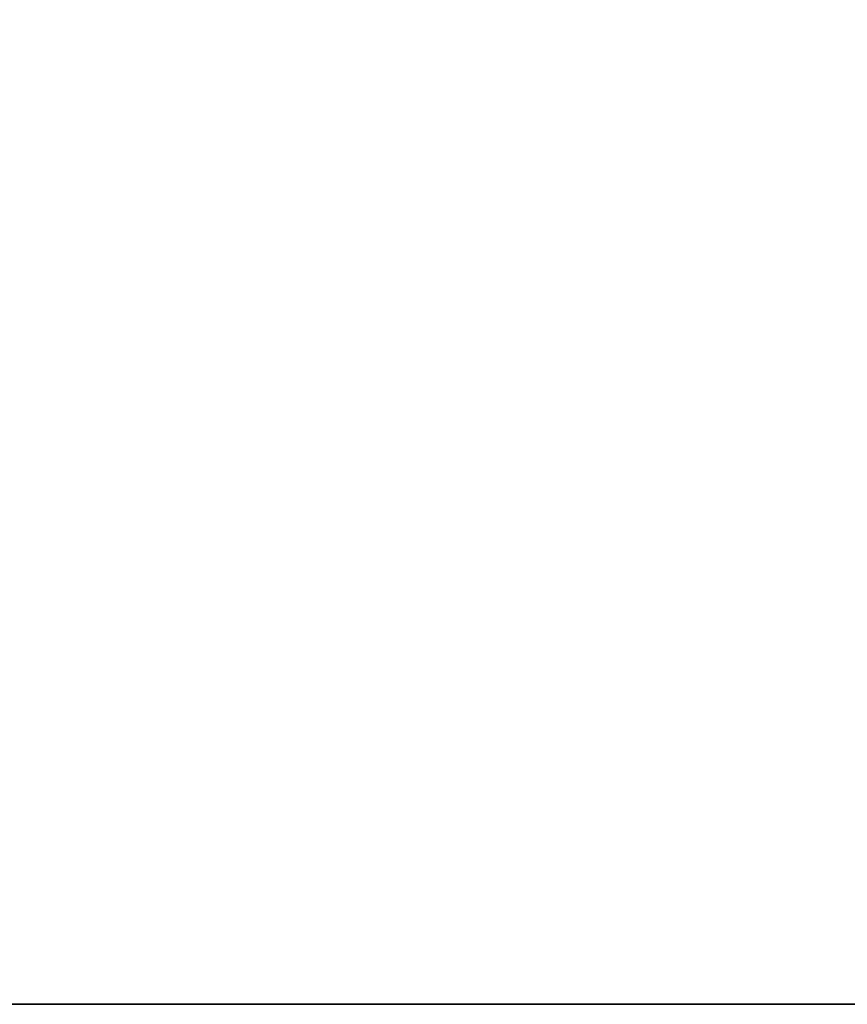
# Model space of a CAD drawing. Header units: millimetres. Extents: x -488 to 6688, y -115 to 115.
# Tile 2 of 256: x -401 to -357, y -15 to 37. Entities that reach past the tile are written whole.
import ezdxf

# ---------------------------------------------------------------- set-up
doc = ezdxf.new("R2010")
doc.units = ezdxf.units.MM
doc.layers.add('151', color=7, linetype='Continuous', true_color=0xffffff)

# ---------------------------------------------------------------- blocks, each defined once
blk = doc.blocks.new('UG_SURFACE_001')
at = {"layer": '151', "color": 252, "linetype": 'Continuous', "lineweight": 35}
for points in [[(-487.5, -15, -10.75), (-487.5, 115, -10.75), (-337.5, 115, -10.75), (-337.5, -15, -10.75)], [(487.5, -15, 2194.25), (487.5, 115, 2194.25), (-487.5, 115, 2194.25), (-487.5, -15, 2194.25)], [(487.5, -15, 2194.25), (-487.5, -15, 2194.25), (-337.5, -15, 2044.25), (337.5, -15, 2044.25)], [(-487.5, -15, 2194.25), (-487.5, -15, -10.75), (-337.5, -15, -10.75), (-337.5, -15, 2044.25)]]:
    blk.add_3dface(points, dxfattribs=at)

msp = doc.modelspace()

# ---------------------------------------------------------------- linework, layer by layer
at = {"layer": '151', "color": 251, "linetype": 'Continuous', "lineweight": -3, "true_color": 0x636466}
for p, q in [((-487.5, -15, 2194.25), (487.5, -15, 2194.25)), ((-487.5, -15, -10.75), (-337.5, -15, -10.75))]:
    msp.add_line(p, q, dxfattribs=at)

# ---------------------------------------------------------------- block references
msp.add_blockref('UG_SURFACE_001', (0, 0), dxfattribs=at)

doc.saveas('drawing.dxf')
